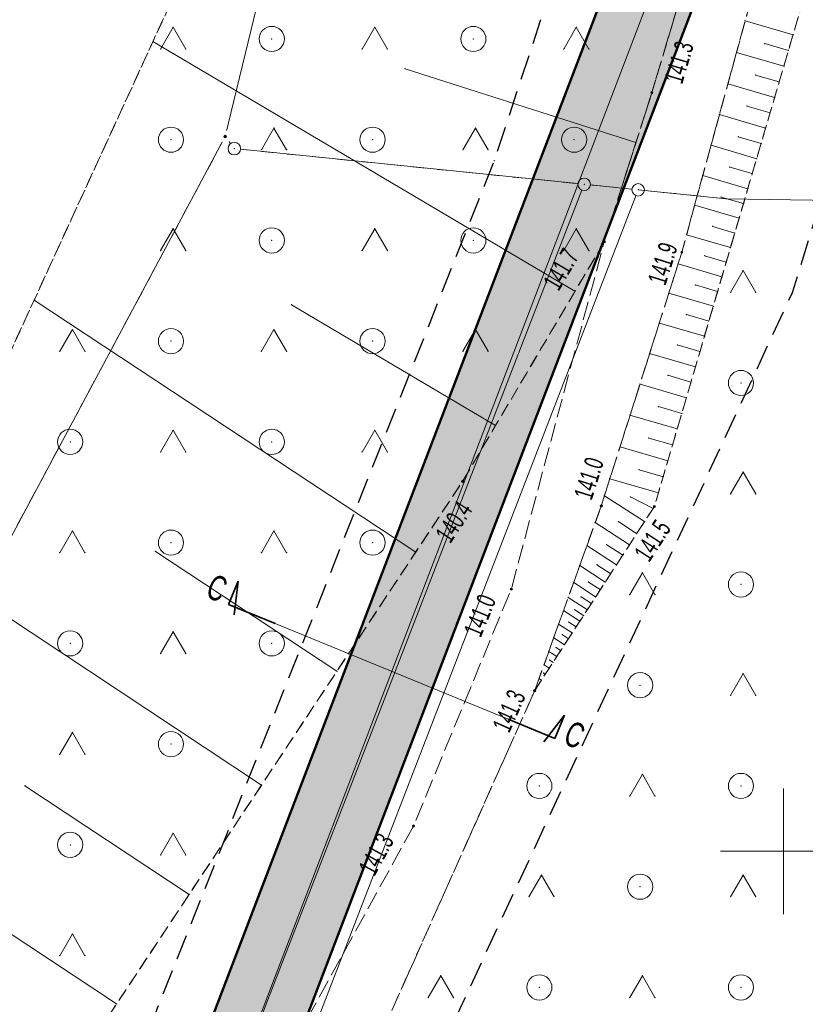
# Model space of a CAD drawing. Extents: x 6456700 to 6518119, y 5963420 to 5980059.
# Tile 253 of 256: x 6512538 to 6512570, y 5967443 to 5967482. Entities that reach past the tile are written whole.
import ezdxf
from ezdxf.enums import TextEntityAlignment as Align

# ---------------------------------------------------------------- set-up
doc = ezdxf.new("R2010")
doc.units = 0
doc.header["$MEASUREMENT"] = 0
doc.set_wipeout_variables(frame=1)
for name, pattern in [('L_0_03', [1, 0.5, -0.5]), ('L_0_04', [1.5, 1, -0.5]), ('L_0_52', [1, 0.75, -0.25]), ('L_0_5A', [0.75, 0.5, -0.25])]:
    doc.linetypes.add(name, pattern=pattern)
doc.layers.get('0').update_dxf_attribs({"color": 2, "linetype": 'CONTINUOUS', "lineweight": 5})
for name, color, linetype, lineweight in [('000_Inne__niezydentyfikowane_', 7, 'CONTINUOUS', 18), ('18mm Kreska ciągła', 7, 'CONTINUOUS', 18), ('202_punkt_graniczny', 7, 'CONTINUOUS', 18), ('203_punkt_graniczny', 7, 'CONTINUOUS', 18), ('218_kontur_uzytku_gruntowego', 96, 'L_0_03', 18), ('219_dzialka_ewidencyjna', 7, 'CONTINUOUS', 18), ('35mm Ciągła', 7, 'CONTINUOUS', 35), ('50mm Kreska ciągła', 7, 'CONTINUOUS', 50), ('9mm Kreska ciągła', 252, 'CONTINUOUS', 9), ('jezdnia', 7, 'CONTINUOUS', 18), ('pikieta_naturalna', 7, 'CONTINUOUS', 18), ('pikieta_naturalna_Atr2', 7, 'CONTINUOUS', 18), ('siatka_krzyrzy', 7, 'CONTINUOUS', 18), ('skarpa_nieumocniona', 7, 'CONTINUOUS', 18), ('teren_zalesiony', 7, 'CONTINUOUS', 18), ('Zakres', 7, 'CONTINUOUS', 18)]:
    doc.layers.add(name, color=color, linetype=linetype, lineweight=lineweight)
doc.styles.get("Standard").update_dxf_attribs({"font": 'txt', "width": 0.75})
doc.styles.add('Znaczniki', font='GOTHIC.TTF', dxfattribs={"width": 0.7})

# ---------------------------------------------------------------- blocks, each defined once
blk = doc.blocks.new('EGPG_N')
at = {"color": 0, "linetype": 'Continuous', "lineweight": 13}
blk.add_wipeout([(0, -0.5), (0.25, -0.433), (0.433, -0.25), (0.5, 0), (0.433, 0.25), (0.25, 0.433), (0, 0.5), (-0.25, 0.433), (-0.433, 0.25), (-0.5, 0), (-0.433, -0.25), (-0.25, -0.433)], dxfattribs=at)
at = {"linetype": 'Continuous', "lineweight": 13}
blk.add_hatch(color=0, dxfattribs=at).paths.add_polyline_path([(0, -0.1, 1), (0, 0.1, 1)])
at = {"color": 0, "linetype": 'Continuous', "lineweight": 13}
blk.add_circle((0, 0), 0.1, dxfattribs=at)
blk = doc.blocks.new('EGPG_S')
at = {"color": 0, "linetype": 'Continuous', "lineweight": 18}
blk.add_wipeout([(0, -0.5), (0.25, -0.433), (0.433, -0.25), (0.5, 0), (0.433, 0.25), (0.25, 0.433), (0, 0.5), (-0.25, 0.433), (-0.433, 0.25), (-0.5, 0), (-0.433, -0.25), (-0.25, -0.433)], dxfattribs=at)
blk.add_circle((0, 0), 0.5, dxfattribs=at)
blk = doc.blocks.new('mdcp_nowa')
at = {"layer": 'pikieta_naturalna', "linetype": 'Continuous', "lineweight": 18}
for points in [[(6495294.78, 5983930.075, 1), (6495294.78, 5983930.165, 1)], [(6495292.89, 5983924.155, 1), (6495292.89, 5983924.245, 1)], [(6495295.97, 5983923.745, 1), (6495295.97, 5983923.835, 1)], [(6495287.27, 5983914.645, 1), (6495287.27, 5983914.735, 1)], [(6495292.77, 5983913.665, 1), (6495292.77, 5983913.755, 1)], [(6495294.88, 5983913.645, 1), (6495294.88, 5983913.735, 1)], [(6495289.2, 5983910.365, 1), (6495289.2, 5983910.455, 1)], [(6495290.13, 5983906.335, 1), (6495290.13, 5983906.425, 1)], [(6495285.32, 5983900.955, 1), (6495285.32, 5983901.045, 1)]]:
    blk.add_hatch(color=18, dxfattribs=at).paths.add_polyline_path(points)
blk.add_point((6495297.72, 5983925.91))
blk.add_point((6495297.72, 5983925.91))
blk.add_point((6495297.72, 5983925.91))
at = {"layer": '000_Inne__niezydentyfikowane_', "linetype": 'Continuous', "lineweight": 18, "flags": 128}
for points in [[(6495300.39, 5983932.42), (6495298.48, 5983932.98)], [(6495291.73, 5983922.24), (6495274.98, 5983932.15)], [(6495300.2, 5983931.8), (6495299.26, 5983932.07)], [(6495300.02, 5983931.17), (6495298.14, 5983931.72)], [(6495294.15, 5983928.15), (6495284.99, 5983931.07)], [(6495299.83, 5983930.55), (6495298.9, 5983930.82)], [(6495299.65, 5983929.93), (6495297.8, 5983930.48)], [(6495299.47, 5983929.32), (6495298.55, 5983929.59)], [(6495299.29, 5983928.71), (6495297.46, 5983929.25)], [(6495298.94, 5983927.5), (6495297.13, 5983928.04)], [(6495299.12, 5983928.11), (6495298.21, 5983928.37)], [(6495298.59, 5983926.31), (6495296.8, 5983926.84)], [(6495298.76, 5983926.91), (6495297.87, 5983927.17)], [(6495298.42, 5983925.72), (6495297.53, 5983925.98)], [(6495298.24, 5983925.14), (6495296.48, 5983925.65)], [(6495298.07, 5983924.55), (6495297.2, 5983924.81)], [(6495297.9, 5983923.97), (6495296.16, 5983924.48)], [(6495297.56, 5983922.81), (6495295.82, 5983923.32)], [(6495297.73, 5983923.39), (6495296.87, 5983923.65)], [(6495297.22, 5983921.64), (6495295.45, 5983922.16)], [(6495297.39, 5983922.23), (6495296.51, 5983922.49)], [(6495285.41, 5983911.88), (6495270.27, 5983921.89)], [(6495288.58, 5983916.91), (6495280.48, 5983921.7)], [(6495296.87, 5983920.45), (6495295.08, 5983920.97)], [(6495297.04, 5983921.05), (6495296.15, 5983921.31)], [(6495296.69, 5983919.84), (6495295.79, 5983920.11)], [(6495296.51, 5983919.24), (6495294.69, 5983919.77)], [(6495296.33, 5983918.63), (6495295.42, 5983918.9)], [(6495296.15, 5983918.01), (6495294.31, 5983918.55)], [(6495295.97, 5983917.39), (6495295.04, 5983917.66)], [(6495295.78, 5983916.77), (6495293.91, 5983917.32)], [(6495295.6, 5983916.14), (6495294.66, 5983916.41)], [(6495295.41, 5983915.5), (6495293.52, 5983916.06)], [(6495295.23, 5983914.87), (6495294.27, 5983915.15)], [(6495295.04, 5983914.23), (6495293.11, 5983914.79)], [(6495294.49, 5983913.09), (6495292.9, 5983914.12)], [(6495294.83, 5983913.61), (6495293.93, 5983914.07)], [(6495293.89, 5983912.17), (6495292.53, 5983913.05)], [(6495294.18, 5983912.61), (6495293.45, 5983913.09)], [(6495293.38, 5983911.38), (6495292.2, 5983912.14)], [(6495293.63, 5983911.76), (6495292.99, 5983912.17)], [(6495279.29, 5983902.63), (6495265.59, 5983911.7)], [(6495282.28, 5983907.15), (6495275.08, 5983911.91)], [(6495292.93, 5983910.69), (6495291.92, 5983911.35)], [(6495293.15, 5983911.02), (6495292.6, 5983911.38)], [(6495292.55, 5983910.1), (6495291.68, 5983910.67)], [(6495292.73, 5983910.39), (6495292.26, 5983910.69)], [(6495292.22, 5983909.59), (6495291.46, 5983910.08)], [(6495292.38, 5983909.84), (6495291.97, 5983910.1)], [(6495291.92, 5983909.14), (6495291.28, 5983909.56)], [(6495292.07, 5983909.36), (6495291.72, 5983909.59)], [(6495291.62, 5983908.67), (6495291.08, 5983909.02)], [(6495291.77, 5983908.91), (6495291.48, 5983909.1)], [(6495291.32, 5983908.2), (6495290.89, 5983908.48)], [(6495291.47, 5983908.44), (6495291.23, 5983908.6)], [(6495291.16, 5983907.97), (6495290.98, 5983908.09)], [(6495291.01, 5983907.74), (6495290.69, 5983907.94)], [(6495290.71, 5983907.27), (6495290.5, 5983907.4)], [(6495290.86, 5983907.5), (6495290.73, 5983907.59)], [(6495290.55, 5983907.03), (6495290.48, 5983907.08)], [(6495290.4, 5983906.8), (6495290.3, 5983906.86)], [(6495276.42, 5983898.29), (6495269.9, 5983902.6)], [(6495273.54, 5983893.94), (6495260.51, 5983902.56)]]:
    blk.add_lwpolyline(points, dxfattribs=at)
at = {"layer": '000_Inne__niezydentyfikowane_'}
for p in [(6495298.48, 5983932.98), (6495300.39, 5983932.42), (6495274.98, 5983932.15), (6495299.26, 5983932.07), (6495298.14, 5983931.72), (6495300.2, 5983931.8), (6495300.02, 5983931.17), (6495284.99, 5983931.07), (6495298.9, 5983930.82), (6495297.8, 5983930.48), (6495299.83, 5983930.55), (6495298.55, 5983929.59), (6495299.65, 5983929.93), (6495297.46, 5983929.25), (6495299.47, 5983929.32), (6495299.29, 5983928.71), (6495294.15, 5983928.15), (6495297.13, 5983928.04), (6495298.21, 5983928.37), (6495299.12, 5983928.11), (6495298.94, 5983927.5), (6495296.8, 5983926.84), (6495297.87, 5983927.17), (6495298.76, 5983926.91), (6495298.59, 5983926.31), (6495297.53, 5983925.98), (6495298.42, 5983925.72), (6495296.48, 5983925.65), (6495298.24, 5983925.14), (6495297.2, 5983924.81), (6495298.07, 5983924.55), (6495296.16, 5983924.48), (6495297.9, 5983923.97), (6495295.82, 5983923.32), (6495296.87, 5983923.65), (6495297.73, 5983923.39), (6495297.56, 5983922.81), (6495291.73, 5983922.24), (6495295.45, 5983922.16), (6495296.51, 5983922.49), (6495297.39, 5983922.23), (6495270.27, 5983921.89), (6495280.48, 5983921.7), (6495297.22, 5983921.64), (6495295.08, 5983920.97), (6495296.15, 5983921.31), (6495297.04, 5983921.05), (6495296.87, 5983920.45), (6495295.79, 5983920.11), (6495296.69, 5983919.84), (6495294.69, 5983919.77), (6495296.51, 5983919.24), (6495295.42, 5983918.9), (6495296.33, 5983918.63), (6495294.31, 5983918.55), (6495296.15, 5983918.01), (6495295.04, 5983917.66), (6495293.91, 5983917.32), (6495295.97, 5983917.39), (6495288.58, 5983916.91), (6495295.78, 5983916.77), (6495294.66, 5983916.41), (6495293.52, 5983916.06), (6495295.6, 5983916.14), (6495295.41, 5983915.5), (6495294.27, 5983915.15), (6495293.11, 5983914.79), (6495295.23, 5983914.87), (6495292.9, 5983914.12), (6495293.93, 5983914.07), (6495295.04, 5983914.23), (6495294.83, 5983913.61), (6495292.53, 5983913.05), (6495293.45, 5983913.09), (6495294.49, 5983913.09), (6495294.18, 5983912.61), (6495292.2, 5983912.14), (6495292.99, 5983912.17), (6495293.89, 5983912.17), (6495275.08, 5983911.91), (6495285.41, 5983911.88), (6495293.63, 5983911.76), (6495291.92, 5983911.35), (6495292.6, 5983911.38), (6495293.38, 5983911.38), (6495293.15, 5983911.02), (6495291.68, 5983910.67), (6495292.26, 5983910.69), (6495292.93, 5983910.69), (6495291.46, 5983910.08), (6495291.97, 5983910.1), (6495292.55, 5983910.1), (6495292.73, 5983910.39), (6495292.38, 5983909.84), (6495291.28, 5983909.56), (6495291.72, 5983909.59), (6495292.07, 5983909.36), (6495292.22, 5983909.59), (6495291.08, 5983909.02), (6495291.48, 5983909.1), (6495291.77, 5983908.91), (6495291.92, 5983909.14), (6495290.89, 5983908.48), (6495291.23, 5983908.6), (6495291.62, 5983908.67), (6495290.98, 5983908.09), (6495291.32, 5983908.2), (6495291.47, 5983908.44), (6495290.69, 5983907.94), (6495291.01, 5983907.74), (6495291.16, 5983907.97), (6495290.5, 5983907.4), (6495290.73, 5983907.59), (6495290.86, 5983907.5), (6495282.28, 5983907.15), (6495290.48, 5983907.08), (6495290.55, 5983907.03), (6495290.71, 5983907.27), (6495290.3, 5983906.86), (6495290.4, 5983906.8), (6495269.9, 5983902.6), (6495279.29, 5983902.63), (6495276.42, 5983898.29), (6495273.54, 5983893.94)]:
    blk.add_point(p, dxfattribs=at)
at = {"layer": '202_punkt_graniczny'}
blk.add_point((6495292.094, 5983926.484), dxfattribs=at)
at = {"layer": '203_punkt_graniczny'}
for p in [(6495277.85, 5983928.38), (6495278.21, 5983927.9)]:
    blk.add_point(p, dxfattribs=at)
at = {"layer": '218_kontur_uzytku_gruntowego', "lineweight": 18, "flags": 128}
for points in [[(6495277.85, 5983928.38), (6495256.2, 5983887.9)], [(6495297.72, 5983925.91), (6495294.237, 5983926.265), (6495292.094, 5983926.484), (6495278.21, 5983927.9), (6495277.85, 5983928.38)]]:
    blk.add_lwpolyline(points, dxfattribs=at)
at = {"layer": '219_dzialka_ewidencyjna', "color": 3, "linetype": 'Continuous', "lineweight": 18, "flags": 128}
for points in [[(6495279.448, 5983934.989), (6495277.85, 5983928.38)], [(6495277.85, 5983928.38), (6495256.2, 5983887.9)], [(6495277.85, 5983928.38), (6495278.21, 5983927.9), (6495292.094, 5983926.484)], [(6495138.54, 5983714.78), (6495152.31, 5983776.9), (6495207.29, 5983821.11), (6495276.75, 5983886.9), (6495292.094, 5983926.484)], [(6495292.094, 5983926.484), (6495294.237, 5983926.265)], [(6495140.62, 5983714.82), (6495154.08, 5983775.81), (6495208.52, 5983819.89), (6495278.64, 5983885.86), (6495294.237, 5983926.265)], [(6495297.72, 5983925.91), (6495344.856, 5983925.173)]]:
    blk.add_lwpolyline(points, dxfattribs=at)
at = {"layer": 'jezdnia', "color": 7, "linetype": 'L_0_52', "lineweight": 18, "flags": 128}
blk.add_lwpolyline([(6495195.83, 5982978.97), (6495200.77, 5982990.52), (6495203.76, 5983005.28), (6495200.35, 5983025.82), (6495193.24, 5983036.29), (6495189.14, 5983049.6), (6495185.12, 5983067.8), (6495183.17, 5983077.08), (6495178.19, 5983089.73), (6495174.64, 5983098.86), (6495168.43, 5983115.09), (6495161.55, 5983133.83), (6495154.76, 5983147.58), (6495144.33, 5983166.27), (6495135.54, 5983182.13), (6495131.43, 5983212.99), (6495131.68, 5983233.26), (6495131.46, 5983243.99), (6495128.32, 5983280.81), (6495127.29, 5983298.52), (6495124.19, 5983336.19), (6495123.5, 5983344), (6495121.28, 5983367.92), (6495119.64, 5983396.13), (6495116.73, 5983412.76), (6495117.19, 5983441.35), (6495116.43, 5983457.42), (6495115.48, 5983476.53), (6495115.11, 5983482.62), (6495112.3, 5983484.4), (6495091.45, 5983481.81), (6495091.37, 5983484.19), (6495109.96, 5983486.92), (6495113.25, 5983490.41), (6495113.24, 5983503.43), (6495112.69, 5983521.82), (6495113.13, 5983545.8), (6495113.51, 5983566.95), (6495116.02, 5983585), (6495118.4, 5983609.28), (6495123.42, 5983650.06), (6495131.2, 5983686.54), (6495140.07, 5983719.72), (6495146.41, 5983753.33), (6495149.05, 5983763.24), (6495154.18, 5983776.85), (6495160.67, 5983784.68), (6495175.29, 5983798.4), (6495197.26, 5983816.17), (6495217.4, 5983831.86), (6495238.65, 5983846.53), (6495263.72, 5983869.02), (6495276.39, 5983884.8), (6495285.32, 5983901), (6495289.2, 5983910.41), (6495292.89, 5983924.2), (6495294.78, 5983930.12), (6495299.2, 5983944.93), (6495304.61, 5983964.52), (6495307.5, 5983979.46), (6495307.59, 5983992.22), (6495306.46, 5984009.09), (6495305.69, 5984028.3), (6495305.67, 5984038.17), (6495300.99, 5984057.07), (6495297.28, 5984082.3), (6495291.79, 5984107.54), (6495288.36, 5984130.45), (6495280.64, 5984151.56), (6495274.64, 5984171.22), (6495270.98, 5984181.26), (6495273.99, 5984181.03), (6495276.87, 5984171.8), (6495283.5, 5984152.14), (6495291.35, 5984131.82), (6495294.78, 5984110.77), (6495299.68, 5984081.31), (6495303.27, 5984060.79), (6495332.62, 5984062.58), (6495350.78, 5984065.69), (6495352.73, 5984070.57), (6495357.63, 5984062.1), (6495352.37, 5984062.87), (6495334.16, 5984059.86), (6495303.89, 5984056.79), (6495307.64, 5984045.46), (6495309.06, 5984037.47), (6495310.62, 5984029.01), (6495312.95, 5983997.49), (6495310.44, 5983991.82), (6495310.09, 5983979.31), (6495307.08, 5983963.82), (6495301.68, 5983944.67), (6495295.97, 5983923.79), (6495292.77, 5983913.71), (6495290.13, 5983906.38), (6495284.32, 5983893.37), (6495278.05, 5983883.04), (6495264.46, 5983865.44), (6495239.09, 5983842.69), (6495219.23, 5983829.73), (6495216.93, 5983819.97), (6495223.58, 5983813.84), (6495228.16, 5983809.41), (6495224.21, 5983807.55), (6495214.94, 5983813.05), (6495207.87, 5983817.5), (6495201.24, 5983815.27), (6495178.34, 5983796.41), (6495165.6, 5983786.15), (6495159.73, 5983777.73), (6495154.77, 5983771.17), (6495151.16, 5983759.97), (6495150.26, 5983749.93), (6495142.6, 5983719.51), (6495134.42, 5983684.95), (6495127.4, 5983650.76), (6495120.08, 5983602.2), (6495117.42, 5983578.29), (6495115.94, 5983567.9), (6495115.38, 5983544.13), (6495115.07, 5983520.98), (6495115.65, 5983504.52), (6495116.24, 5983490.91), (6495120.25, 5983487.29), (6495126.33, 5983487.84), (6495143.65, 5983489.58), (6495144.46, 5983486.94), (6495127.88, 5983485.15), (6495121.64, 5983482.36), (6495118.37, 5983476.22), (6495119.55, 5983458.22), (6495119.45, 5983441.1), (6495120.18, 5983413.18), (6495121.99, 5983405.13), (6495126.07, 5983403.29), (6495130.48, 5983403.23), (6495129.73, 5983399.77), (6495124.35, 5983396.96), (6495123.73, 5983368.04), (6495126.63, 5983336.2), (6495129.59, 5983298.85), (6495131.1, 5983280.79), (6495133, 5983262.8), (6495134.25, 5983243.51), (6495134.8, 5983233.03), (6495133.67, 5983213.6), (6495138.07, 5983181.73), (6495146.27, 5983167.62), (6495157.18, 5983147.99), (6495163.68, 5983134.39), (6495170.96, 5983115.51), (6495175.46, 5983104.48), (6495181.17, 5983100.74), (6495199.93, 5983101.55), (6495199.17, 5983099.07), (6495182.34, 5983097.53), (6495180.35, 5983094.32), (6495185.39, 5983081.2), (6495192.07, 5983052.44), (6495195.58, 5983038.04), (6495198.53, 5983033.23), (6495203.76, 5983025.83), (6495206.13, 5983003.89), (6495202.54, 5982989.27), (6495201.18, 5982984.38), (6495199.22, 5982977.33), (6495199.31, 5982965.37), (6495200.17, 5982948.62), (6495203.01, 5982926.24), (6495205.43, 5982907.13), (6495210.02, 5982873.53), (6495214.31, 5982847.66), (6495217.75, 5982836.69), (6495222.16, 5982822), (6495228.36, 5982806.97), (6495230.37, 5982804.25), (6495235.28, 5982800.03), (6495240.12, 5982797.03), (6495226.36, 5982801.25), (6495225.42, 5982799.59), (6495224.16, 5982791.52), (6495222.71, 5982778.54), (6495222.21, 5982760.62), (6495221.26, 5982748.78), (6495217.72, 5982722.5), (6495220.89, 5982699.43), (6495222.63, 5982688.01), (6495226.82, 5982681.43), (6495232.44, 5982678.09), (6495238.57, 5982677.74), (6495238.58, 5982674.2), (6495234.94, 5982674.18), (6495222.7, 5982675.95), (6495211.13, 5982675.67), (6495203.44, 5982672.24), (6495190.56, 5982660.85), (6495183.64, 5982651.87), (6495180.18, 5982645.51), (6495176.56, 5982638.14), (6495173.06, 5982629.9), (6495169.79, 5982622.28), (6495168.95, 5982621.1), (6495167.1, 5982622.09), (6495169.54, 5982629.99), (6495175.88, 5982643.52), (6495181.21, 5982652.88), (6495188.25, 5982661.9), (6495200.25, 5982673.34), (6495211.64, 5982680.53), (6495218.14, 5982692.06), (6495218.39, 5982699.72), (6495215.1, 5982723.62), (6495216.08, 5982729.8), (6495218.41, 5982743.49), (6495220.09, 5982761.04), (6495220.41, 5982779.3), (6495221.74, 5982791.03), (6495222.5, 5982799.07), (6495220.92, 5982803.86), (6495210.51, 5982812.59), (6495206.38, 5982817.94), (6495202.5, 5982823.86), (6495197.41, 5982834.99), (6495191.07, 5982840.79), (6495178.96, 5982851.25), (6495180.72, 5982852.83), (6495192.33, 5982842.82), (6495193.9, 5982841.49), (6495196.29, 5982839.47), (6495200.7, 5982838.43), (6495206.86, 5982825.62), (6495210.11, 5982820.87), (6495214.26, 5982814.71), (6495221.36, 5982809.09), (6495224.36, 5982806.84), (6495223.38, 5982810.9), (6495218.5, 5982823.84), (6495214.57, 5982836.22), (6495211.53, 5982847.15), (6495206.8, 5982872.08), (6495202.64, 5982906.51), (6495199.04, 5982926.21), (6495196.67, 5982948.55), (6495195.68, 5982964.58)], close=True, dxfattribs=at)
at = {"layer": 'jezdnia'}
for p in [(6495294.78, 5983930.12), (6495292.89, 5983924.2), (6495295.97, 5983923.79), (6495292.77, 5983913.71), (6495289.2, 5983910.41), (6495290.13, 5983906.38), (6495285.32, 5983901)]:
    blk.add_point(p, dxfattribs=at)
at = {"layer": 'pikieta_naturalna', "color": 7, "linetype": 'Continuous', "lineweight": 18}
for centre in [(6495294.78, 5983930.12), (6495292.89, 5983924.2), (6495295.97, 5983923.79), (6495287.27, 5983914.69), (6495292.77, 5983913.71), (6495294.88, 5983913.69), (6495289.2, 5983910.41), (6495290.13, 5983906.38), (6495285.32, 5983901)]:
    blk.add_circle(centre, 0.045, dxfattribs=at)
at = {"layer": 'pikieta_naturalna'}
for p in [(6495294.78, 5983930.12), (6495292.89, 5983924.2), (6495295.97, 5983923.79), (6495287.27, 5983914.69), (6495292.77, 5983913.71), (6495294.88, 5983913.69), (6495289.2, 5983910.41), (6495290.13, 5983906.38), (6495285.32, 5983901)]:
    blk.add_point(p, dxfattribs=at)
at = {"layer": 'siatka_krzyrzy', "linetype": 'Continuous', "lineweight": 18, "flags": 128}
for points in [[(6495300, 5983897.5), (6495300, 5983902.5)], [(6495297.5, 5983900), (6495302.5, 5983900)]]:
    blk.add_lwpolyline(points, dxfattribs=at)
at = {"layer": 'skarpa_nieumocniona', "color": 7, "linetype": 'L_0_5A', "lineweight": 18, "flags": 128}
for points in [[(6495168.61, 5983832.93), (6495220.9, 5983857.85), (6495230.9, 5983867.34), (6495245.01, 5983880.33), (6495263.1, 5983906.28), (6495283.42, 5983950.53), (6495289.7, 5983983.33), (6495287.38, 5984001.72), (6495277.1, 5984026.34), (6495272.49, 5984050.29), (6495268.55, 5984077.24), (6495254.46, 5984135.27), (6495227.37, 5984190.7), (6495212.29, 5984216.36), (6495219.41, 5984269.67), (6495215.33, 5984281.97), (6495221.62, 5984288.32), (6495226.02, 5984297.67), (6495226.7, 5984311.07), (6495230.13, 5984317.23), (6495241.89, 5984343.45), (6495244.1, 5984357.3), (6495243.73, 5984365.63), (6495247.96, 5984358.14), (6495250.08, 5984351.28), (6495249.73, 5984340), (6495248.25, 5984333.61), (6495244.79, 5984315.51), (6495242.37, 5984298.23), (6495237.68, 5984276.7), (6495238.05, 5984271.2), (6495247.66, 5984263.1), (6495247.9, 5984253.27), (6495235.77, 5984256.26), (6495234.1, 5984243.85), (6495234.39, 5984222.99), (6495253.88, 5984195.5), (6495270.73, 5984170.47), (6495274.93, 5984151.47), (6495278.83, 5984139.38), (6495288.37, 5984118.02), (6495291.79, 5984107.54), (6495297.28, 5984082.3), (6495300.99, 5984057.07), (6495305.67, 5984038.17), (6495305.69, 5984028.3), (6495306.46, 5984009.09), (6495307.59, 5983992.22), (6495307.5, 5983979.46), (6495304.61, 5983964.52), (6495299.2, 5983944.93), (6495294.78, 5983930.12), (6495292.89, 5983924.2), (6495287.27, 5983914.69), (6495265.36, 5983881.58), (6495235.13, 5983849.48), (6495213.19, 5983835.87), (6495187.87, 5983825.17)], [(6495314.78, 5983991.53), (6495315.18, 5983978.53), (6495309.42, 5983961.52), (6495303.84, 5983944.18), (6495294.88, 5983913.69), (6495290.13, 5983906.38), (6495292.77, 5983913.71), (6495295.97, 5983923.79), (6495301.68, 5983944.67), (6495307.08, 5983963.82), (6495310.09, 5983979.31), (6495310.44, 5983991.82), (6495312.95, 5983997.49)]]:
    blk.add_lwpolyline(points, close=True, dxfattribs=at)
at = {"layer": 'skarpa_nieumocniona'}
for p in [(6495294.78, 5983930.12), (6495294.78, 5983930.12), (6495292.89, 5983924.2), (6495292.89, 5983924.2), (6495295.97, 5983923.79), (6495295.97, 5983923.79), (6495287.27, 5983914.69), (6495287.27, 5983914.69), (6495292.77, 5983913.71), (6495292.77, 5983913.71), (6495294.88, 5983913.69), (6495294.88, 5983913.69), (6495290.13, 5983906.38), (6495290.13, 5983906.38)]:
    blk.add_point(p, dxfattribs=at)
at = {"layer": 'teren_zalesiony', "color": 7, "linetype": 'L_0_5A', "lineweight": 18, "flags": 128}
for points in [[(6495249.73, 5984340), (6495248.25, 5984333.61), (6495244.79, 5984315.51), (6495242.37, 5984298.23), (6495243.54, 5984283.38), (6495246.82, 5984270.15), (6495249.11, 5984264.66), (6495247.66, 5984263.1), (6495247.9, 5984253.27), (6495248.41, 5984236.77), (6495259.88, 5984210.31), (6495270.98, 5984181.26), (6495274.64, 5984171.22), (6495280.64, 5984151.56), (6495288.36, 5984130.45), (6495291.79, 5984107.54), (6495297.28, 5984082.3), (6495300.99, 5984057.07), (6495305.67, 5984038.17), (6495305.69, 5984028.3), (6495306.46, 5984009.09), (6495307.59, 5983992.22), (6495307.5, 5983979.46), (6495304.61, 5983964.52), (6495299.2, 5983944.93), (6495294.78, 5983930.12), (6495292.89, 5983924.2), (6495287.27, 5983914.69), (6495265.36, 5983881.58), (6495235.13, 5983849.48), (6495213.19, 5983835.87), (6495187.87, 5983825.17), (6495168.61, 5983832.93), (6495220.9, 5983857.85), (6495230.9, 5983867.34), (6495245.01, 5983880.33), (6495263.1, 5983906.28), (6495283.42, 5983950.53), (6495289.7, 5983983.33), (6495287.38, 5984001.72), (6495277.1, 5984026.34), (6495272.49, 5984050.29), (6495268.55, 5984077.24), (6495254.46, 5984135.27), (6495227.37, 5984190.7), (6495212.29, 5984216.36), (6495219.41, 5984269.67), (6495215.33, 5984281.97), (6495221.62, 5984288.32), (6495226.02, 5984297.67), (6495226.7, 5984311.07), (6495230.13, 5984317.23), (6495241.89, 5984343.45), (6495250.08, 5984351.28)], [(6495290.13, 5983906.38), (6495294.88, 5983913.69), (6495303.84, 5983944.18), (6495309.42, 5983961.52), (6495315.18, 5983978.53), (6495314.78, 5983991.53), (6495312.95, 5983997.49), (6495310.62, 5984029.01), (6495312.03, 5984037.68), (6495307.64, 5984045.46), (6495303.89, 5984056.79), (6495334.16, 5984059.86), (6495352.37, 5984062.87), (6495357.63, 5984062.1), (6495334.25, 5983938.86), (6495311.94, 5983878.1), (6495284.53, 5983847.65), (6495262.9, 5983817.95), (6495257.03, 5983795.51), (6495243.11, 5983802.41), (6495248.94, 5983812.34), (6495243.67, 5983813.57), (6495227.11, 5983822.63), (6495219.23, 5983829.73), (6495239.09, 5983842.69), (6495264.46, 5983865.44), (6495278.05, 5983883.04), (6495284.32, 5983893.37)]]:
    blk.add_lwpolyline(points, close=True, dxfattribs=at)
at = {"layer": 'teren_zalesiony', "color": 7, "linetype": 'Continuous', "lineweight": 18, "flags": 128}
for points in [[(6495275.283, 5983931.853), (6495275.783, 5983932.719)], [(6495275.783, 5983932.719), (6495276.283, 5983931.853)], [(6495283.283, 5983931.853), (6495283.783, 5983932.719)], [(6495283.783, 5983932.719), (6495284.283, 5983931.853)], [(6495291.283, 5983931.853), (6495291.783, 5983932.719)], [(6495291.783, 5983932.719), (6495292.283, 5983931.853)], [(6495279.283, 5983927.853), (6495279.783, 5983928.719)], [(6495279.783, 5983928.719), (6495280.283, 5983927.853)], [(6495287.283, 5983927.853), (6495287.783, 5983928.719)], [(6495287.783, 5983928.719), (6495288.283, 5983927.853)], [(6495275.283, 5983923.853), (6495275.783, 5983924.719)], [(6495275.783, 5983924.719), (6495276.283, 5983923.853)], [(6495283.283, 5983923.853), (6495283.783, 5983924.719)], [(6495283.783, 5983924.719), (6495284.283, 5983923.853)], [(6495291.283, 5983923.853), (6495291.783, 5983924.719)], [(6495291.783, 5983924.719), (6495292.283, 5983923.853)], [(6495297.903, 5983922.193), (6495298.403, 5983923.059)], [(6495298.403, 5983923.059), (6495298.903, 5983922.193)], [(6495271.283, 5983919.853), (6495271.783, 5983920.719)], [(6495271.783, 5983920.719), (6495272.283, 5983919.853)], [(6495279.283, 5983919.853), (6495279.783, 5983920.719)], [(6495279.783, 5983920.719), (6495280.283, 5983919.853)], [(6495287.283, 5983919.853), (6495287.783, 5983920.719)], [(6495287.783, 5983920.719), (6495288.283, 5983919.853)], [(6495275.283, 5983915.853), (6495275.783, 5983916.719)], [(6495275.783, 5983916.719), (6495276.283, 5983915.853)], [(6495283.283, 5983915.853), (6495283.783, 5983916.719)], [(6495283.783, 5983916.719), (6495284.283, 5983915.853)], [(6495297.903, 5983914.193), (6495298.403, 5983915.059)], [(6495298.403, 5983915.059), (6495298.903, 5983914.193)], [(6495271.283, 5983911.853), (6495271.783, 5983912.719)], [(6495271.783, 5983912.719), (6495272.283, 5983911.853)], [(6495279.283, 5983911.853), (6495279.783, 5983912.719)], [(6495279.783, 5983912.719), (6495280.283, 5983911.853)], [(6495293.903, 5983910.193), (6495294.403, 5983911.059)], [(6495294.403, 5983911.059), (6495294.903, 5983910.193)], [(6495275.283, 5983907.853), (6495275.783, 5983908.719)], [(6495275.783, 5983908.719), (6495276.283, 5983907.853)], [(6495297.903, 5983906.193), (6495298.403, 5983907.059)], [(6495298.403, 5983907.059), (6495298.903, 5983906.193)], [(6495271.283, 5983903.853), (6495271.783, 5983904.719)], [(6495271.783, 5983904.719), (6495272.283, 5983903.853)], [(6495293.903, 5983902.193), (6495294.403, 5983903.059)], [(6495294.403, 5983903.059), (6495294.903, 5983902.193)], [(6495275.283, 5983899.853), (6495275.783, 5983900.719)], [(6495275.783, 5983900.719), (6495276.283, 5983899.853)], [(6495289.903, 5983898.193), (6495290.403, 5983899.059)], [(6495290.403, 5983899.059), (6495290.903, 5983898.193)], [(6495297.903, 5983898.193), (6495298.403, 5983899.059)], [(6495298.403, 5983899.059), (6495298.903, 5983898.193)], [(6495271.283, 5983895.853), (6495271.783, 5983896.719)], [(6495271.783, 5983896.719), (6495272.283, 5983895.853)], [(6495285.903, 5983894.193), (6495286.403, 5983895.059)], [(6495286.403, 5983895.059), (6495286.903, 5983894.193)], [(6495293.903, 5983894.193), (6495294.403, 5983895.059)], [(6495294.403, 5983895.059), (6495294.903, 5983894.193)]]:
    blk.add_lwpolyline(points, dxfattribs=at)
at = {"layer": 'teren_zalesiony', "color": 7, "linetype": 'Continuous', "lineweight": 18}
for centre in [(6495279.696, 5983932.256), (6495287.696, 5983932.256), (6495275.696, 5983928.256), (6495283.696, 5983928.256), (6495291.696, 5983928.256), (6495279.696, 5983924.256), (6495287.696, 5983924.256), (6495275.696, 5983920.256), (6495283.696, 5983920.256), (6495298.316, 5983918.596), (6495271.696, 5983916.256), (6495279.696, 5983916.256), (6495275.696, 5983912.256), (6495283.696, 5983912.256), (6495298.316, 5983910.596), (6495271.696, 5983908.256), (6495279.696, 5983908.256), (6495294.316, 5983906.596), (6495275.696, 5983904.256), (6495290.316, 5983902.596), (6495298.316, 5983902.596), (6495271.696, 5983900.256), (6495294.316, 5983898.596), (6495290.316, 5983894.596), (6495298.316, 5983894.596)]:
    blk.add_circle(centre, 0.5, dxfattribs=at)
at = {"layer": 'teren_zalesiony'}
for p in [(6495275.783, 5983932.719), (6495275.783, 5983932.719), (6495283.783, 5983932.719), (6495283.783, 5983932.719), (6495291.783, 5983932.719), (6495291.783, 5983932.719), (6495279.696, 5983932.256), (6495287.696, 5983932.256), (6495275.283, 5983931.853), (6495276.283, 5983931.853), (6495283.283, 5983931.853), (6495284.283, 5983931.853), (6495291.283, 5983931.853), (6495292.283, 5983931.853), (6495294.78, 5983930.12), (6495279.783, 5983928.719), (6495279.783, 5983928.719), (6495287.783, 5983928.719), (6495287.783, 5983928.719), (6495275.696, 5983928.256), (6495283.696, 5983928.256), (6495291.696, 5983928.256), (6495279.283, 5983927.853), (6495280.283, 5983927.853), (6495287.283, 5983927.853), (6495288.283, 5983927.853), (6495275.783, 5983924.719), (6495275.783, 5983924.719), (6495283.783, 5983924.719), (6495283.783, 5983924.719), (6495291.783, 5983924.719), (6495291.783, 5983924.719), (6495279.696, 5983924.256), (6495287.696, 5983924.256), (6495292.89, 5983924.2), (6495275.283, 5983923.853), (6495276.283, 5983923.853), (6495283.283, 5983923.853), (6495284.283, 5983923.853), (6495291.283, 5983923.853), (6495292.283, 5983923.853), (6495298.403, 5983923.059), (6495298.403, 5983923.059), (6495297.903, 5983922.193), (6495298.903, 5983922.193), (6495271.783, 5983920.719), (6495271.783, 5983920.719), (6495279.783, 5983920.719), (6495279.783, 5983920.719), (6495287.783, 5983920.719), (6495287.783, 5983920.719), (6495275.696, 5983920.256), (6495283.696, 5983920.256), (6495271.283, 5983919.853), (6495272.283, 5983919.853), (6495279.283, 5983919.853), (6495280.283, 5983919.853), (6495287.283, 5983919.853), (6495288.283, 5983919.853), (6495298.316, 5983918.596), (6495275.783, 5983916.719), (6495275.783, 5983916.719), (6495283.783, 5983916.719), (6495283.783, 5983916.719), (6495271.696, 5983916.256), (6495279.696, 5983916.256), (6495275.283, 5983915.853), (6495276.283, 5983915.853), (6495283.283, 5983915.853), (6495284.283, 5983915.853), (6495298.403, 5983915.059), (6495298.403, 5983915.059), (6495287.27, 5983914.69), (6495297.903, 5983914.193), (6495298.903, 5983914.193), (6495294.88, 5983913.69), (6495271.783, 5983912.719), (6495271.783, 5983912.719), (6495279.783, 5983912.719), (6495279.783, 5983912.719), (6495275.696, 5983912.256), (6495283.696, 5983912.256), (6495271.283, 5983911.853), (6495272.283, 5983911.853), (6495279.283, 5983911.853), (6495280.283, 5983911.853), (6495294.403, 5983911.059), (6495294.403, 5983911.059), (6495298.316, 5983910.596), (6495293.903, 5983910.193), (6495294.903, 5983910.193), (6495275.783, 5983908.719), (6495275.783, 5983908.719), (6495271.696, 5983908.256), (6495279.696, 5983908.256), (6495275.283, 5983907.853), (6495276.283, 5983907.853), (6495298.403, 5983907.059), (6495298.403, 5983907.059), (6495294.316, 5983906.596), (6495290.13, 5983906.38), (6495297.903, 5983906.193), (6495298.903, 5983906.193), (6495271.783, 5983904.719), (6495271.783, 5983904.719), (6495275.696, 5983904.256), (6495271.283, 5983903.853), (6495272.283, 5983903.853), (6495294.403, 5983903.059), (6495294.403, 5983903.059), (6495290.316, 5983902.596), (6495298.316, 5983902.596), (6495293.903, 5983902.193), (6495294.903, 5983902.193), (6495275.783, 5983900.719), (6495275.783, 5983900.719), (6495271.696, 5983900.256), (6495275.283, 5983899.853), (6495276.283, 5983899.853), (6495290.403, 5983899.059), (6495290.403, 5983899.059), (6495298.403, 5983899.059), (6495298.403, 5983899.059), (6495294.316, 5983898.596), (6495289.903, 5983898.193), (6495290.903, 5983898.193), (6495297.903, 5983898.193), (6495298.903, 5983898.193), (6495271.783, 5983896.719), (6495271.783, 5983896.719), (6495271.283, 5983895.853), (6495272.283, 5983895.853), (6495286.403, 5983895.059), (6495286.403, 5983895.059), (6495294.403, 5983895.059), (6495294.403, 5983895.059), (6495290.316, 5983894.596), (6495298.316, 5983894.596), (6495285.903, 5983894.193), (6495286.903, 5983894.193), (6495293.903, 5983894.193), (6495294.903, 5983894.193)]:
    blk.add_point(p, dxfattribs=at)
at = {"layer": 'Zakres', "linetype": 'L_0_04', "lineweight": 25, "flags": 128}
blk.add_lwpolyline([(6495113.77, 5985050.22), (6495121.12, 5984877.07), (6495125.76, 5984757.87), (6495129.89, 5984649.81), (6495141.08, 5984611.3), (6495145.77, 5984544.53), (6495147.36, 5984487.27), (6495157.22, 5984392.07), (6495162.95, 5984387.45), (6495180.24, 5984384.16), (6495229.5, 5984386.61), (6495251.65, 5984373.41), (6495258.77, 5984357.12), (6495255.44, 5984330.44), (6495250.77, 5984304.39), (6495252.21, 5984282.78), (6495255.46, 5984256.45), (6495254.94, 5984238.25), (6495266.4, 5984211), (6495277.24, 5984182.33), (6495294.2, 5984133.19), (6495300.94, 5984095.37), (6495313.24, 5984037.69), (6495317.44, 5983978.18), (6495300.35, 5983922.18), (6495282.35, 5983883.38), (6495266.21, 5983862.23), (6495242.03, 5983839.67), (6495211.11, 5983816.86), (6495158.26, 5983772.66), (6495130.6, 5983651.16), (6495116.31, 5983543.43), (6495129.51, 5983346.73), (6495134.58, 5983264.71), (6495139.64, 5983186.97), (6495193.25, 5983077.94), (6495199.2, 5983041.97), (6495206.23, 5983026), (6495208.96, 5983004.88), (6495202.27, 5982979.48), (6495202.42, 5982950.13), (6495209.35, 5982897.38), (6495215.97, 5982850.34), (6495228.6, 5982809.97), (6495226.85, 5982778.82), (6495225.04, 5982750.56), (6495220.26, 5982723.37), (6495226.54, 5982679.97), (6495206.06, 5982669.48), (6495192.68, 5982657.71), (6495184.57, 5982648.65), (6495174.78, 5982624.58), (6495164.23, 5982604.61), (6495150.7, 5982588.3), (6495137.69, 5982582.43), (6495118.26, 5982573.75), (6495100.35, 5982558.42), (6495090.36, 5982544.99), (6495075.87, 5982519.06), (6495060.83, 5982499.68), (6495049.41, 5982485.49), (6495035.07, 5982459.7), (6495006.7, 5982406.64), (6494980.89, 5982351.84), (6494944.35, 5982293.29), (6494925.72, 5982250.11), (6494905.2, 5982190.37), (6494898.43, 5982153.5), (6494879.51, 5982063.89), (6494864.14, 5981992.66), (6494816.93, 5981768.61), (6494777.79, 5981577.7), (6494739.84, 5981394.72), (6494718.65, 5981297.89), (6494716.45, 5981237.31), (6494738.62, 5981208.21), (6494776.48, 5981173.06), (6494817.16, 5981137.44), (6494847.63, 5981109.8), (6494877.39, 5981077.08), (6494912.75, 5981030.55), (6494916.06, 5981014.71), (6494903.86, 5980957.01), (6494916.13, 5980953.51), (6494892.32, 5980927.59), (6494850.7, 5980858.8), (6494806.81, 5980779.89), (6494785.1, 5980753.49), (6494715.22, 5980723.29), (6494679.96, 5980686.78), (6494651.35, 5980651.29), (6494549.14, 5980683.24), (6494511.84, 5980659.66), (6494443.61, 5980630.33), (6494428.78, 5980598.6), (6494431.58, 5980579.46), (6494420.56, 5980549.76), (6494416.45, 5980528.2), (6494403.86, 5980507.16), (6494388.89, 5980482.96), (6494365.32, 5980407.99), (6494335.67, 5980315.15), (6494332.29, 5980297.41), (6494335.1, 5980278.18), (6494347.25, 5980254.84), (6494336.79, 5980250.09), (6494300.04, 5980271.34), (6494320.8, 5980301.43), (6494336.81, 5980349.17), (6494344.85, 5980380.92), (6494360.85, 5980437.13), (6494374.18, 5980476.38), (6494386.14, 5980498.84), (6494403.02, 5980528.52), (6494411.33, 5980563.19), (6494420.84, 5980586.25), (6494420.25, 5980601.11), (6494434.95, 5980635.94), (6494446.75, 5980644.99), (6494465.77, 5980647.27), (6494513.02, 5980669.46), (6494507.85, 5980679.68), (6494547.89, 5980705.83), (6494570.06, 5980691.34), (6494636.17, 5980669.05), (6494706.14, 5980756.86), (6494742.78, 5980772.58), (6494798.53, 5980814.27), (6494826.12, 5980867.97), (6494849.57, 5980908.6), (6494845.35, 5980942.01), (6494853.94, 5980970.83), (6494891.08, 5980960.54), (6494890.11, 5980965.73), (6494903.94, 5981025.69), (6494869.98, 5981070.3), (6494770.97, 5981160.58), (6494728.18, 5981200.64), (6494706.13, 5981229.56), (6494707.94, 5981299.75), (6494728.84, 5981398.1), (6494767.06, 5981580.19), (6494806.17, 5981770.55), (6494854.36, 5981994.76), (6494869.73, 5982065.97), (6494888.61, 5982155.44), (6494891.67, 5982173.95), (6494895.82, 5982197.45), (6494916.38, 5982253.72), (6494935.47, 5982297.95), (6494954.97, 5982331.67), (6494972.09, 5982356.64), (6494997.76, 5982411.14), (6495026.29, 5982464.48), (6495041.09, 5982491.09), (6495052.99, 5982505.88), (6495067.51, 5982524.6), (6495081.94, 5982550.43), (6495092.99, 5982565.28), (6495112.86, 5982582.29), (6495133.59, 5982591.55), (6495144.48, 5982596.46), (6495155.87, 5982610.19), (6495165.7, 5982628.8), (6495175.96, 5982654.03), (6495185.62, 5982664.83), (6495200.4, 5982677.82), (6495212.49, 5982688.04), (6495209.64, 5982723.43), (6495215.22, 5982750.57), (6495216.87, 5982779.54), (6495218.31, 5982809.31), (6495206.86, 5982847.92), (6495199.44, 5982894.74), (6495192.11, 5982948.71), (6495190.16, 5982979.24), (6495183.47, 5983075.16), (6495129.79, 5983184.34), (6495124.6, 5983264.07), (6495119.53, 5983346.09), (6495106.27, 5983543.75), (6495120.74, 5983652.9), (6495148.75, 5983779.42), (6495204.15, 5983826.04), (6495273.41, 5983889.36), (6495288.53, 5983927.42), (6495300.83, 5983964.69), (6495303.91, 5983980.14), (6495301.32, 5984039.55), (6495291.1, 5984093.63), (6495284.5, 5984130.67), (6495267.84, 5984178.93), (6495257.12, 5984207.3), (6495244.96, 5984236.19), (6495244.79, 5984255.42), (6495242.25, 5984281.97), (6495240.71, 5984304.95), (6495245.55, 5984331.94), (6495248.51, 5984355.64), (6495243.77, 5984366.47), (6495226.98, 5984376.47), (6495179.54, 5984374.12), (6495158.61, 5984378.09), (6495147.7, 5984386.91), (6495137.38, 5984486.61), (6495135.78, 5984544.04), (6495131.18, 5984609.54), (6495119.95, 5984648.2), (6495115.76, 5984757.49), (6495111.12, 5984876.67), (6495103.73, 5985050.93), (6495109.36, 5985081.73), (6495120.41, 5985085.88)], close=True, dxfattribs=at)
at = {"layer": 'Zakres'}
for p in [(6495288.53, 5983927.42), (6495300.35, 5983922.18)]:
    blk.add_point(p, dxfattribs=at)
at = {"layer": 'pikieta_naturalna_Atr2', "color": 7, "lineweight": 15, "width": 0.66}
for s, rotation, p in [('141.3', 73.4, (6495295.26, 5983930.64)), ('141.9', 72.4, (6495294.6, 5983922.66)), ('141.7', 59.4, (6495290.43, 5983922.59)), ('141.0', 72.4, (6495291.67, 5983914.13)), ('140.4', 56.5, (6495286.15, 5983912.6)), ('141.5', 57, (6495294.04, 5983911.85)), ('141.0', 67.6, (6495287.29, 5983908.74)), ('141.3', 65.9, (6495288.43, 5983904.97)), ('141.3', 61.1, (6495283.11, 5983899.34))]:
    blk.add_text(s, height=0.75, rotation=rotation, dxfattribs=at).set_placement(p, align=Align.TOP_LEFT)
at = {"layer": '202_punkt_graniczny', "linetype": 'Continuous', "xscale": 0.5, "yscale": 0.5, "zscale": 0.5}
for p in [(6495292.094, 5983926.484), (6495294.237, 5983926.265)]:
    blk.add_blockref('EGPG_S', p, dxfattribs=at)
at = {"layer": '203_punkt_graniczny', "linetype": 'Continuous', "xscale": 0.5, "yscale": 0.5, "zscale": 0.5}
blk.add_blockref('EGPG_N', (6495277.85, 5983928.38), dxfattribs=at)
for p in [(6495277.85, 5983928.38), (6495277.85, 5983928.38), (6495277.85, 5983928.38), (6495277.85, 5983928.38), (6495277.85, 5983928.38), (6495292.094, 5983926.484), (6495292.094, 5983926.484), (6495292.094, 5983926.484), (6495292.094, 5983926.484), (6495292.094, 5983926.484), (6495294.237, 5983926.265), (6495294.237, 5983926.265), (6495294.237, 5983926.265), (6495294.237, 5983926.265), (6495294.237, 5983926.265)]:
    blk.add_point(p)
at = {"layer": '202_punkt_graniczny'}
blk.add_point((6495294.237, 5983926.265), dxfattribs=at)
at = {"layer": '219_dzialka_ewidencyjna', "color": 3, "linetype": 'Continuous', "lineweight": 18, "flags": 128}
blk.add_lwpolyline([(6495294.237, 5983926.265), (6495297.72, 5983925.91)], dxfattribs=at)
at = {"layer": '203_punkt_graniczny', "linetype": 'Continuous', "xscale": 0.5, "yscale": 0.5, "zscale": 0.5}
blk.add_blockref('EGPG_S', (6495278.21, 5983927.9), dxfattribs=at)
blk.add_point((6495278.21, 5983927.9))
blk.add_point((6495278.21, 5983927.9))

msp = doc.modelspace()

# ---------------------------------------------------------------- block references
at = {"linetype": 'ByBlock'}
msp.add_blockref('mdcp_nowa', (17268.786, -16450.998), dxfattribs=at)

# ---------------------------------------------------------------- next in the draw order: hatches: boundary and pattern name
at = {"layer": '9mm Kreska ciągła'}
h = msp.add_hatch(dxfattribs=at)
h.set_pattern_fill('SAND_AND_LIME', color=4, scale=0.1)
h.set_pattern_definition([(37.5, (6512162.38958, 5966557.36103), (-0.006803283, 0.208096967), [0, -0.16416, 0, -0.1836, 0, -0.1755]), (7.5, (6512162.38958, 5966557.36103), (0.191135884, 0.304791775), [0, -0.08856, 0, -0.14796, 0, -0.0567]), (327.5, (6512162.25674, 5966557.36103), (0.33632732, 0.000611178), [0, -0.054, 0, -0.1944, 0, -0.2538]), (317.5, (6512162.25674, 5966557.36103), (0.324661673, 0.09478896), [0, -0.027, 0, -0.12744, 0, -0.1458])])
edge = h.paths.add_edge_path()
edge.add_arc((6512516.367, 5967810.283), 3, 311.5869, 347.3062, ccw=False)
edge.add_arc((6512523.503, 5967802.242), 7.75, 131.5869, 180.7804)
edge.add_line((6512515.753, 5967802.137), (6512515.839, 5967795.832))
edge.add_arc((6512568.134, 5967796.544), 52.3, 180.7804, 202.2888)
edge.add_line((6512519.742, 5967776.708), (6512533.586, 5967742.935))
edge.add_arc((6512443.186, 5967705.88), 97.7, 19.24547, 22.28878, ccw=False)
edge.add_line((6512535.426, 5967738.083), (6512551.885, 5967690.939))
edge.add_arc((6512459.645, 5967658.735), 97.7, 10.33082, 19.24547, ccw=False)
edge.add_line((6512555.761, 5967676.256), (6512567.725, 5967610.623))
edge.add_arc((6512717.556, 5967637.935), 152.3, 190.33082, 193.90778)
edge.add_line((6512569.721, 5967601.328), (6512572.468, 5967590.235))
edge.add_arc((6512477.632, 5967566.752), 97.7, 359.59588, 373.90778, ccw=False)
edge.add_line((6512575.33, 5967566.063), (6512575.106, 5967534.367))
edge.add_arc((6512497.408, 5967534.915), 77.7, 343.87223, 359.59588, ccw=False)
edge.add_line((6512572.05, 5967513.331), (6512569.54, 5967504.651))
edge.add_arc((6512475.685, 5967531.79), 97.7, 339.08524, 343.87223, ccw=False)
edge.add_line((6512566.948, 5967496.914), (6512545.985, 5967442.059))
edge.add_arc((6512524.78, 5967450.162), 22.7, 313.2875, 339.0852, ccw=False)
edge.add_line((6512540.345, 5967433.638), (6512504.063, 5967399.463))
edge.add_line((6512504.063, 5967399.463), (6512490.766, 5967386.938))
edge.add_arc((6512149.514, 5967749.225), 497.7, 309.16671, 313.28749, ccw=False)
edge.add_line((6512463.851, 5967363.353), (6512423.112, 5967330.167))
edge.add_arc((6512437.196, 5967312.877), 22.3, 129.1667, 169.6812)
edge.add_line((6512415.257, 5967316.872), (6512407.758, 5967275.686))
edge.add_arc((6511918.108, 5967364.836), 497.7, 347.25294, 349.68124, ccw=False)
edge.add_line((6512403.541, 5967255.02), (6512392.372, 5967205.646))
edge.add_arc((6512443.383, 5967194.106), 52.3, 167.2529, 172.4126)
edge.add_line((6512391.541, 5967201.011), (6512377.704, 5967097.137))
edge.add_arc((6512429.546, 5967090.232), 52.3, 172.4126, 183.9445)
edge.add_line((6512377.37, 5967086.634), (6512388.786, 5966921.07))
edge.add_arc((6510894.634, 5966818.042), 1497.7, 3.606413, 3.944541, ccw=False)
edge.add_line((6512389.368, 5966912.251), (6512395.777, 5966810.575))
edge.add_arc((6510402.033, 5966684.915), 1997.7, 2.742456, 3.606413, ccw=False)
edge.add_line((6512397.445, 5966780.498), (6512399.171, 5966744.457))
edge.add_arc((6512436.429, 5966746.242), 37.3, 182.7425, 206.0885)
edge.add_line((6512402.929, 5966729.839), (6512452.864, 5966627.857))
edge.add_arc((6512432.477, 5966617.874), 22.7, 6.2671, 26.0885, ccw=False)
edge.add_line((6512455.041, 5966620.352), (6512460.451, 5966571.093))
edge.add_arc((6515444.811, 5966898.838), 3002.303, 186.267142, 186.338012)
edge.add_line((6512460.859, 5966567.402), (6512461.669, 5966560.109))
edge.add_line((6512461.669, 5966560.109), (6512460.465, 5966557.361))
edge.add_line((6512460.465, 5966557.361), (6512465.434, 5966557.916))
edge.add_line((6512465.434, 5966557.916), (6512464.337, 5966567.789))
edge.add_arc((6515444.811, 5966898.838), 2998.803, 186.267142, 186.338012, ccw=False)
edge.add_line((6512463.93, 5966571.475), (6512458.52, 5966620.734))
edge.add_arc((6512432.477, 5966617.874), 26.2, 6.2671, 26.0885)
edge.add_line((6512456.008, 5966629.396), (6512406.072, 5966731.378))
edge.add_arc((6512436.429, 5966746.242), 33.8, 182.7425, 206.0885, ccw=False)
edge.add_line((6512402.667, 5966744.625), (6512400.941, 5966780.666))
edge.add_arc((6510402.033, 5966684.915), 2001.2, 2.742456, 3.606413)
edge.add_line((6512399.27, 5966810.795), (6512392.862, 5966912.471))
edge.add_arc((6510894.634, 5966818.042), 1501.2, 3.606413, 3.944541)
edge.add_line((6512392.278, 5966921.311), (6512380.862, 5967086.875))
edge.add_arc((6512429.546, 5967090.232), 48.8, 172.4126, 183.9445, ccw=False)
edge.add_line((6512381.174, 5967096.675), (6512395.01, 5967200.549))
edge.add_arc((6512443.383, 5967194.106), 48.8, 167.2529, 172.4126, ccw=False)
edge.add_line((6512395.786, 5967204.873), (6512406.955, 5967254.247))
edge.add_arc((6511918.108, 5967364.836), 501.2, 347.25294, 349.68124)
edge.add_line((6512411.202, 5967275.059), (6512418.7, 5967316.245))
edge.add_arc((6512437.196, 5967312.877), 18.8, 129.1667, 169.6812, ccw=False)
edge.add_line((6512425.323, 5967327.453), (6512466.061, 5967360.639))
edge.add_arc((6512149.514, 5967749.225), 501.2, 309.16671, 313.28749)
edge.add_line((6512493.166, 5967384.391), (6512506.462, 5967396.915))
edge.add_line((6512506.462, 5967396.915), (6512542.744, 5967431.09))
edge.add_arc((6512524.78, 5967450.162), 26.2, 313.2875, 339.0852)
edge.add_line((6512549.254, 5967440.809), (6512570.217, 5967495.664))
edge.add_arc((6512475.685, 5967531.79), 101.2, 339.08524, 343.87223)
edge.add_line((6512572.902, 5967503.679), (6512575.412, 5967512.359))
edge.add_arc((6512497.408, 5967534.915), 81.2, 343.87223, 359.59588)
edge.add_line((6512578.606, 5967534.342), (6512578.829, 5967566.038))
edge.add_arc((6512477.632, 5967566.752), 101.2, 359.59588, 373.90778)
edge.add_line((6512575.865, 5967591.076), (6512573.118, 5967602.169))
edge.add_arc((6512717.556, 5967637.935), 148.8, 190.33082, 193.90778, ccw=False)
edge.add_line((6512571.168, 5967611.25), (6512559.204, 5967676.884))
edge.add_arc((6512459.645, 5967658.735), 101.2, 10.33082, 19.24547)
edge.add_line((6512555.189, 5967692.092), (6512538.73, 5967739.237))
edge.add_arc((6512443.186, 5967705.88), 101.2, 19.24547, 22.28878)
edge.add_line((6512536.824, 5967744.262), (6512522.98, 5967778.036))
edge.add_arc((6512568.134, 5967796.544), 48.8, 180.7804, 202.2888, ccw=False)
edge.add_line((6512519.339, 5967795.88), (6512519.305, 5967798.372))
edge.add_arc((6512522.305, 5967798.413), 3, 27.7369, 180.7804, ccw=False)
edge.add_line((6512524.96, 5967799.809), (6512519.294, 5967809.624))

# ---------------------------------------------------------------- next in the draw order: linework, layer by layer
at = {"layer": '18mm Kreska ciągła', "color": 4, "ltscale": 0.1}
msp.add_lwpolyline([(6512404.501, 5966730.608, -0.10222), (6512400.919, 5966744.541), (6512399.193, 5966780.582, 0.00377), (6512397.523, 5966810.685), (6512391.115, 5966912.361, 0.001475), (6512390.532, 5966921.19), (6512379.116, 5967086.754, -0.05036), (6512379.439, 5967096.906), (6512393.275, 5967200.78, -0.022517), (6512394.079, 5967205.26), (6512405.248, 5967254.633, 0.010596), (6512409.48, 5967275.372), (6512416.979, 5967316.558, -0.178643), (6512424.217, 5967328.81), (6512464.956, 5967361.996, 0.017982), (6512491.966, 5967385.664), (6512541.545, 5967432.364, 0.113042), (6512547.619, 5967441.434), (6512568.583, 5967496.289, 0.02089), (6512571.221, 5967504.165), (6512573.731, 5967512.845, 0.068715), (6512576.856, 5967534.354), (6512577.079, 5967566.051, 0.062529), (6512574.166, 5967590.656)], format="xyb", dxfattribs=at)
at = {"layer": '35mm Ciągła'}
for p, q in [((6512546.765, 5967458.803), (6512547.145, 5967459.728)), ((6512547.145, 5967459.728), (6512546.985, 5967458.394)), ((6512548.616, 5967458.043), (6512546.765, 5967458.803)), ((6512557.867, 5967454.246), (6512559.717, 5967453.487)), ((6512560.097, 5967454.412), (6512559.274, 5967453.35)), ((6512559.717, 5967453.487), (6512560.097, 5967454.412))]:
    msp.add_line(p, q, dxfattribs=at)
at = {"layer": '35mm Ciągła', "lineweight": 5}
msp.add_line((6512548.616, 5967458.043), (6512557.867, 5967454.246), dxfattribs=at)
at = {"layer": '50mm Kreska ciągła', "color": 5, "ltscale": 0.1}
for points in [[(6512381.174, 5967096.675), (6512395.01, 5967200.549, -0.022517), (6512395.786, 5967204.873), (6512406.955, 5967254.247, 0.010596), (6512411.202, 5967275.059), (6512418.7, 5967316.245, -0.178643), (6512425.323, 5967327.453), (6512466.061, 5967360.639, 0.017982), (6512493.166, 5967384.391), (6512506.462, 5967396.915), (6512542.744, 5967431.09, 0.113042), (6512549.254, 5967440.809), (6512570.217, 5967495.664, 0.02089), (6512572.902, 5967503.679), (6512575.412, 5967512.359, 0.068715), (6512578.606, 5967534.342), (6512578.829, 5967566.038, 0.062529), (6512575.865, 5967591.076)], [(6512572.468, 5967590.235, -0.062529), (6512575.33, 5967566.063), (6512575.106, 5967534.367, -0.068715), (6512572.05, 5967513.331), (6512569.54, 5967504.651, -0.02089), (6512566.948, 5967496.914), (6512545.985, 5967442.059, -0.113042), (6512540.345, 5967433.638), (6512504.063, 5967399.463), (6512490.766, 5967386.938, -0.017982), (6512463.851, 5967363.353), (6512423.112, 5967330.167, 0.178643), (6512415.257, 5967316.872), (6512407.758, 5967275.686, -0.010596), (6512403.541, 5967255.02), (6512392.372, 5967205.646, 0.022517), (6512391.541, 5967201.011), (6512377.704, 5967097.137, 0.05036)]]:
    msp.add_lwpolyline(points, format="xyb", dxfattribs=at)

# ---------------------------------------------------------------- next in the draw order: texts
at = {"layer": '35mm Ciągła', "char_height": 1, "width": 1.41349, "rotation": 337.6856, "style": 'Znaczniki'}
for insert, attachment_point in [((6512546.185, 5967460.047), 1), ((6512561.004, 5967453.965), 3)]:
    msp.add_mtext('C', dxfattribs=dict(at, insert=insert, attachment_point=attachment_point))

doc.saveas('drawing.dxf')
